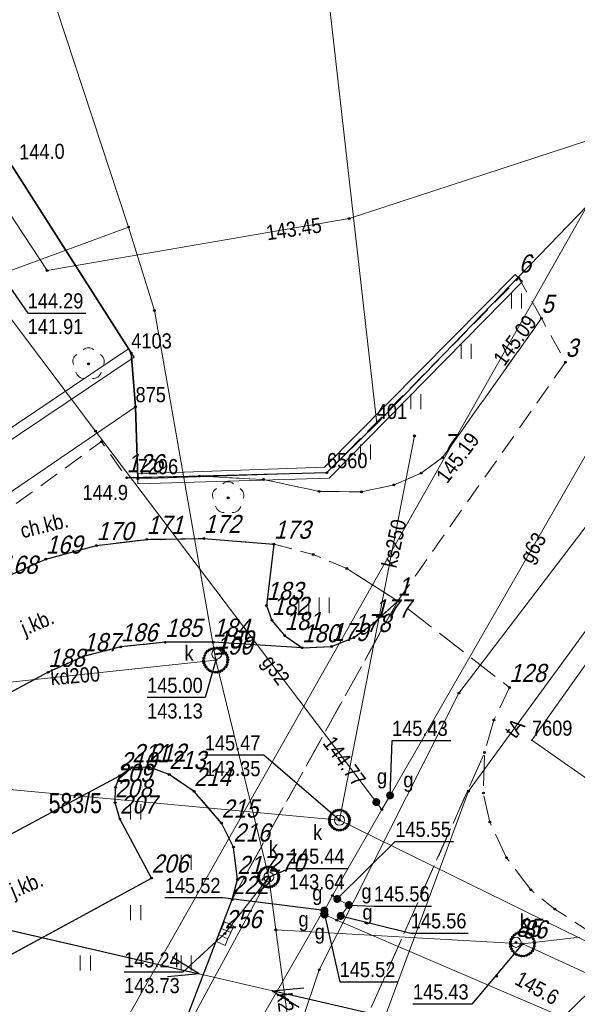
# Model space of a CAD drawing. Header units: metres. Extents: x 5551907 to 5556416, y 5709283 to 5712755.
# Tile 84 of 100: x 5554565 to 5554592, y 5710737 to 5710786. Entities that reach past the tile are written whole.
import ezdxf
from ezdxf.enums import TextEntityAlignment as Align

# ---------------------------------------------------------------- set-up
doc = ezdxf.new("R2010")
doc.units = ezdxf.units.M
for name, pattern in [('1.0_0.5', [1.5, 1, -0.5]), ('1.5_0.5', [2, 1.5, -0.5]), ('219-500', [0]), ('suep_nn_500', [0])]:
    doc.linetypes.add(name, pattern=pattern)
doc.layers.get('0').update_dxf_attribs({"color": 2, "lineweight": 5})
doc.styles.get("Standard").update_dxf_attribs({"font": 'Working1250', "width": 0.75})
doc.linetypes.add('902-500', pattern='A,3.75,0,[1,ksztalty.shx,S=0.5,R=0,X=0,Y=0],3.75', length=7.5)
doc.linetypes.add('otdn_500', pattern='A,5,0,[21,ksztalty.shx,S=0.5,R=0,X=0,Y=0]', length=5)

# ---------------------------------------------------------------- blocks, each defined once
blk = doc.blocks.new('203')
at = {"linetype": 'Continuous', "lineweight": 0}
h = blk.add_hatch(color=0, dxfattribs=at)
edge = h.paths.add_edge_path()
edge.add_arc((0, 0), 0.045, 0, 360)
blk = doc.blocks.new('PW01')
at = {"linetype": 'Continuous', "lineweight": 13}
h = blk.add_hatch(color=0, dxfattribs=at)
edge = h.paths.add_edge_path()
edge.add_arc((0, 0), 0.045, 0, 360)
blk = doc.blocks.new('US22')
at = {"color": 0, "linetype": 'Continuous', "lineweight": 13}
blk.add_circle((0, 0), 0.25, dxfattribs=at)
blk = doc.blocks.new('US25')
at = {"linetype": 'Continuous', "lineweight": 0}
h = blk.add_hatch(color=0, dxfattribs=at)
edge = h.paths.add_edge_path()
edge.add_arc((0, 0), 0.2, 0, 360)
blk = doc.blocks.new('TU04')
at = {"color": 0, "linetype": 'Continuous', "lineweight": 13}
for p, q in [((0, 0), (0, 0.75)), ((0.5, 0), (0.5, 0.75))]:
    blk.add_line(p, q, dxfattribs=at)
blk = doc.blocks.new('OP021')
at = {"linetype": 'Continuous', "lineweight": 13}
h = blk.add_hatch(color=0, dxfattribs=at)
edge = h.paths.add_edge_path()
edge.add_arc((0, 0), 0.05, 0, 360)
at = {"color": 0, "linetype": 'Continuous', "lineweight": 13}
for centre, start, end in [((0, 0.4), 49.272, 130.728), ((-0.38, 0.124), 121.308, 202.548), ((0.38, 0.124), 337.452, 58.692), ((-0.235, -0.324), 193.221, 274.871), ((0.235, -0.324), 265.129, 346.779)]:
    blk.add_arc(centre, 0.4, start, end, dxfattribs=at)
blk = doc.blocks.new('SUEP1')
at = {"color": 0, "linetype": 'Continuous'}
for p, q in [((5, 0), (3.5, 0.5)), ((15, 0), (13.5, 0.5)), ((0, 0), (5, 0)), ((5, 0), (3.5, -0.5)), ((5, 0), (15, 0)), ((15, 0), (13.5, -0.5))]:
    blk.add_line(p, q, dxfattribs=at)
blk = doc.blocks.new('US05')
at = {"color": 0, "linetype": 'Continuous', "lineweight": 13}
for p, q in [((-0.525, -0.25), (-0.525, 0.25)), ((-0.525, 0.25), (-0.175, 0.25)), ((-0.175, -0.25), (-0.175, 0.25)), ((-0.175, 0.25), (0.175, 0.25)), ((0.175, -0.25), (0.175, 0.25)), ((0.175, 0.25), (0.525, 0.25)), ((0.525, -0.25), (0.525, 0.25)), ((-0.525, -0.25), (-0.175, -0.25)), ((-0.175, -0.25), (0.175, -0.25)), ((0.175, -0.25), (0.525, -0.25))]:
    blk.add_line(p, q, dxfattribs=at)
blk = doc.blocks.new('PIKIETAW1891')
at = {"color": 0}
blk.add_circle((0, 0), 0.045, dxfattribs=at)

msp = doc.modelspace()

# ---------------------------------------------------------------- linework, layer by layer
at = {"layer": '217-kontur klasyfikacyjny', "color": 3, "linetype": 'CONTINUOUS', "lineweight": 18, "flags": 128}
for points in [[(5554546.23, 5710807.01), (5554570.1, 5710769.56)], [(5554582.28, 5710766.06), (5554579.87, 5710787.41)], [(5554570.1, 5710769.56), (5554570.31, 5710766.89)], [(5554570.31, 5710766.89), (5554570.42, 5710763.32)], [(5554579.81, 5710763.62), (5554582.28, 5710766.06)], [(5554570.42, 5710763.32), (5554579.81, 5710763.62)]]:
    msp.add_lwpolyline(points, dxfattribs=at)
at = {"layer": '218-kontur użytku gruntowego', "color": 3, "linetype": 'CONTINUOUS', "lineweight": 18, "flags": 128}
for points in [[(5554546.23, 5710807.01), (5554570.1, 5710769.56)], [(5554570.1, 5710769.56), (5554546.23, 5710807.01)], [(5554582.28, 5710766.06), (5554579.87, 5710787.41)], [(5554592.72, 5710776.86), (5554582.28, 5710766.06)], [(5554570.1, 5710769.56), (5554570.31, 5710766.89)], [(5554570.31, 5710766.89), (5554570.1, 5710769.56)], [(5554589.98, 5710750.34), (5554602.23, 5710767.58)], [(5554548.16, 5710751.77), (5554570.31, 5710766.89)], [(5554570.31, 5710766.89), (5554548.16, 5710751.77)], [(5554570.31, 5710766.89), (5554570.42, 5710763.32)], [(5554570.42, 5710763.32), (5554570.31, 5710766.89)], [(5554579.81, 5710763.62), (5554582.28, 5710766.06)], [(5554582.28, 5710766.06), (5554579.81, 5710763.62)], [(5554570.42, 5710763.32), (5554579.81, 5710763.62)], [(5554579.81, 5710763.62), (5554570.42, 5710763.32)], [(5554599.04, 5710743.99), (5554589.98, 5710750.34)]]:
    msp.add_lwpolyline(points, dxfattribs=at)
at = {"layer": '219-działka ewidencyjna', "color": 7, "linetype": '219-500', "lineweight": 18, "flags": 128}
for points in [[(5554546.23, 5710807.01), (5554570.1, 5710769.56)], [(5554579.87, 5710787.41), (5554582.28, 5710766.06)], [(5554592.72, 5710776.86), (5554569.26, 5710735.43)], [(5554592.72, 5710776.86), (5554582.28, 5710766.06)], [(5554570.1, 5710769.56), (5554570.31, 5710766.89)], [(5554602.23, 5710767.58), (5554589.98, 5710750.34)], [(5554570.31, 5710766.89), (5554548.16, 5710751.77)], [(5554570.31, 5710766.89), (5554570.42, 5710763.32)], [(5554582.28, 5710766.06), (5554579.81, 5710763.62)], [(5554579.81, 5710763.62), (5554570.42, 5710763.32)], [(5554599.04, 5710743.99), (5554589.98, 5710750.34)], [(5554599.04, 5710743.99), (5554589.55, 5710734.63)]]:
    msp.add_lwpolyline(points, dxfattribs=at)
at = {"layer": 'chodnik', "color": 7, "linetype": '1.0_0.5', "lineweight": 18, "flags": 128}
msp.add_lwpolyline([(5554580.8, 5710758.86), (5554583.32, 5710757.25), (5554591.65, 5710769.1), (5554590.45, 5710771.28), (5554585.55, 5710764.37), (5554584.48, 5710763.6), (5554583.13, 5710763.01), (5554581.53, 5710762.67), (5554579.42, 5710762.69), (5554576.66, 5710763.28), (5554573.48, 5710763.45), (5554569.87, 5710763.37), (5554568.62, 5710765.16), (5554562.42, 5710760.65), (5554559.08, 5710758.21), (5554555.02, 5710755.66), (5554554.61, 5710755.44), (5554554.36, 5710755.81), (5554548.22, 5710751.75), (5554545.52, 5710752.8), (5554533.1, 5710771.56), (5554531.74, 5710770.66), (5554542.19, 5710753.47), (5554537.84, 5710750.92), (5554539.98, 5710747.24), (5554544.17, 5710747.74), (5554549.48, 5710750.63), (5554551.94, 5710746.1), (5554555.53, 5710748.09), (5554553.07, 5710752.58), (5554563.63, 5710758.33), (5554565.86, 5710759.33), (5554568.38, 5710760), (5554570.87, 5710760.31), (5554573.7, 5710760.35), (5554577.18, 5710760.07), (5554579.13, 5710759.56)], close=True, dxfattribs=at)
at = {"layer": 'jezdnia', "color": 7, "linetype": '1.5_0.5', "lineweight": 18, "flags": 128}
for points in [[(5554553.07, 5710752.58), (5554555.53, 5710748.09), (5554565.98, 5710753.71), (5554567.72, 5710754.49), (5554569.58, 5710754.97), (5554571.79, 5710755.2), (5554574.16, 5710755.21), (5554578.58, 5710754.93), (5554577.71, 5710755.54), (5554577.08, 5710756.29), (5554576.81, 5710757.03), (5554577.18, 5710760.07), (5554573.7, 5710760.35), (5554570.87, 5710760.31), (5554568.38, 5710760), (5554565.86, 5710759.33), (5554563.63, 5710758.33)], [(5554583.32, 5710757.25), (5554582.15, 5710756.16), (5554581.15, 5710755.44), (5554580.04, 5710754.99), (5554578.58, 5710754.93), (5554574.16, 5710755.21), (5554571.79, 5710755.2), (5554569.58, 5710754.97), (5554567.72, 5710754.49), (5554565.98, 5710753.71), (5554555.53, 5710748.09), (5554551.94, 5710746.1), (5554545.43, 5710742.72), (5554544.88, 5710742.57), (5554544.11, 5710742.58), (5554543.22, 5710742.82), (5554542.14, 5710743.53), (5554548.9, 5710731.54), (5554548.47, 5710733.21), (5554548.59, 5710735.06), (5554548.93, 5710736.5), (5554549.6, 5710737.42), (5554549.85, 5710737.86), (5554550.17, 5710738.11), (5554554.93, 5710740.69), (5554559.52, 5710743.21), (5554569.53, 5710748.58), (5554570.15, 5710748.98), (5554570.99, 5710749), (5554571.98, 5710748.64), (5554573.22, 5710747.8), (5554574.58, 5710746.23), (5554575.17, 5710745.04), (5554575.37, 5710743.43), (5554575.1, 5710742.43)], [(5554557.03, 5710718.39), (5554565.65, 5710703.1), (5554565.71, 5710705.01), (5554566.29, 5710707.16), (5554566.78, 5710708.15), (5554567.85, 5710709.44), (5554569.93, 5710712.16), (5554571.95, 5710715.14), (5554573.35, 5710717.47), (5554574.34, 5710719.45), (5554575.76, 5710723.25), (5554577.25, 5710728.01), (5554577.94, 5710729.93), (5554579.03, 5710731.87), (5554580.33, 5710733.32), (5554587.63, 5710749.73), (5554588.09, 5710751.34), (5554588.86, 5710752.96), (5554583.32, 5710757.25), (5554575.1, 5710742.43), (5554571.11, 5710732), (5554568.07, 5710723.54), (5554566.52, 5710719.85), (5554565.82, 5710718.82), (5554564.49, 5710717.74), (5554562.71, 5710716.87), (5554561.36, 5710716.68), (5554559.8, 5710716.93), (5554558.29, 5710717.57)], [(5554675.02, 5710691.46), (5554675.69, 5710690.76), (5554676.17, 5710692.67), (5554681.33, 5710687.45), (5554684.23, 5710691.15), (5554695.36, 5710711.8), (5554692.89, 5710709.75), (5554688.79, 5710708.23), (5554685.3, 5710707.19), (5554682.59, 5710706.73), (5554679.42, 5710706.56), (5554677.07, 5710706.43), (5554673.62, 5710706.68), (5554667.97, 5710707.1), (5554662.55, 5710708.19), (5554661.27, 5710709.17), (5554660.58, 5710708.2), (5554651.86, 5710713.22), (5554606.31, 5710734.23), (5554593.33, 5710740.52), (5554591.11, 5710741.96), (5554589.92, 5710742.92), (5554588.72, 5710744.51), (5554587.89, 5710746.28), (5554587.57, 5710747.72), (5554587.63, 5710749.73), (5554580.33, 5710733.32), (5554581.99, 5710734.46), (5554583.51, 5710735.12), (5554585.51, 5710735.55), (5554587.49, 5710735.68), (5554589.5, 5710735.63), (5554591.16, 5710735.36), (5554594.08, 5710733.87), (5554613.33, 5710725.05), (5554619.91, 5710722.39), (5554634.14, 5710716), (5554641.45, 5710712.65), (5554642.78, 5710711.9), (5554643.26, 5710710.31), (5554644.98, 5710710.14), (5554646.64, 5710709.95), (5554647.53, 5710709.5), (5554649.01, 5710707.74), (5554664.55, 5710700.22), (5554665.92, 5710700.33)], [(5554562.06, 5710738.58), (5554571.11, 5710743.5), (5554569.54, 5710746.43), (5554569.3, 5710747.24), (5554569.32, 5710748), (5554569.53, 5710748.58), (5554559.52, 5710743.21)]]:
    msp.add_lwpolyline(points, close=True, dxfattribs=at)
at = {"layer": 'krawężnik', "color": 7, "linetype": 'CONTINUOUS', "lineweight": 25, "flags": 128}
for points in [[(5554569.87, 5710763.37), (5554579.81, 5710763.62)], [(5554553.07, 5710752.58), (5554563.63, 5710758.33), (5554565.86, 5710759.33), (5554568.38, 5710760), (5554570.87, 5710760.31), (5554573.7, 5710760.35), (5554577.18, 5710760.07)], [(5554577.18, 5710760.07), (5554576.81, 5710757.03), (5554577.08, 5710756.29), (5554577.71, 5710755.54), (5554578.58, 5710754.93), (5554580.04, 5710754.99), (5554581.15, 5710755.44), (5554582.15, 5710756.16), (5554583.32, 5710757.25)], [(5554578.58, 5710754.93), (5554574.16, 5710755.21), (5554571.79, 5710755.2), (5554569.58, 5710754.97), (5554567.72, 5710754.49), (5554565.98, 5710753.71), (5554555.53, 5710748.09)], [(5554575.1, 5710742.43), (5554575.37, 5710743.43), (5554575.17, 5710745.04), (5554574.58, 5710746.23), (5554573.22, 5710747.8), (5554571.98, 5710748.64), (5554570.99, 5710749), (5554570.15, 5710748.98), (5554569.53, 5710748.58)], [(5554569.53, 5710748.58), (5554559.52, 5710743.21)], [(5554562.06, 5710738.58), (5554571.11, 5710743.5), (5554569.54, 5710746.43), (5554569.3, 5710747.24), (5554569.32, 5710748), (5554569.53, 5710748.58)], [(5554568.07, 5710723.54), (5554571.11, 5710732), (5554575.1, 5710742.43)]]:
    msp.add_lwpolyline(points, dxfattribs=at)
at = {"layer": 'ogrodzenie trwałe', "color": 7, "linetype": '902-500', "lineweight": 35, "flags": 128}
msp.add_lwpolyline([(5554537.13, 5710772.4), (5554533.93, 5710770.3), (5554533.1, 5710771.56), (5554529.62, 5710776.41), (5554522.47, 5710786.74), (5554546.23, 5710807.01), (5554570.1, 5710769.56), (5554570.31, 5710766.89), (5554570.42, 5710763.32)], dxfattribs=at)
at = {"layer": 'przewód elektroenergetyczny niskiego napięcia', "color": 1, "linetype": 'suep_nn_500', "lineweight": 18, "flags": 128}
msp.add_lwpolyline([(5554558.86, 5710742.12), (5554591.7, 5710734.53)], dxfattribs=at)
at = {"layer": 'przewód gazowy', "color": 40, "linetype": 'CONTINUOUS', "lineweight": 18, "flags": 128}
for points in [[(5554693.69, 5710840.4), (5554693.07, 5710840.68), (5554692.3, 5710841.59), (5554689.54, 5710848.08), (5554688.25, 5710851.17), (5554675.15, 5710846.3), (5554664.7, 5710843.7), (5554655.61, 5710840.52), (5554646.69, 5710835.77), (5554637.07, 5710829.77), (5554628.16, 5710825.91), (5554627.41, 5710825.86), (5554619.51, 5710818.87), (5554615.12, 5710814.39), (5554612.57, 5710810.84), (5554611.64, 5710809.23), (5554609.79, 5710804.87), (5554607.33, 5710798.36), (5554599.72, 5710781.99), (5554593.32, 5710766.26), (5554593.2, 5710765.44), (5554582.94, 5710747.6), (5554582.53, 5710746.9), (5554580.08, 5710742.63)], [(5554558.58, 5710776.63), (5554559.66, 5710777.03), (5554562.88, 5710772.9), (5554568.32, 5710765.68), (5554582.53, 5710746.9)], [(5554580.08, 5710742.63), (5554579.68, 5710741.89), (5554579.54, 5710741.73)], [(5554580.08, 5710742.63), (5554580.32, 5710742.46), (5554580.89, 5710742.16), (5554580.49, 5710741.62), (5554580.3, 5710741.41)], [(5554562.62, 5710698.02), (5554566.63, 5710700.44), (5554569.08, 5710704.48), (5554570.03, 5710709.35), (5554574.01, 5710732.01), (5554575.76, 5710735.15), (5554579.54, 5710741.73)], [(5554580.3, 5710741.41), (5554579.69, 5710741.69), (5554579.54, 5710741.73)], [(5554649.76, 5710710.2), (5554630.75, 5710719.27), (5554616.39, 5710725.58), (5554606.89, 5710729.91), (5554600.34, 5710732.81), (5554580.3, 5710741.41)]]:
    msp.add_lwpolyline(points, dxfattribs=at)
at = {"layer": 'przewód kanalizacyjny', "color": 34, "linetype": 'CONTINUOUS', "lineweight": 18, "flags": 128}
for points in [[(5554550.16, 5710816.74), (5554551.23, 5710815.75), (5554558.7, 5710805.83), (5554565.03, 5710790.79), (5554569.97, 5710775.81), (5554571.25, 5710771.67), (5554574.29, 5710754.32)], [(5554563.62, 5710773.48), (5554569.97, 5710775.81)], [(5554580.43, 5710746.37), (5554584.15, 5710765.45)], [(5554556.96, 5710752.46), (5554574.29, 5710754.32)], [(5554574.29, 5710754.32), (5554576.92, 5710743.55), (5554577.27, 5710740.93)], [(5554545.02, 5710749.67), (5554580.43, 5710746.37)], [(5554684.73, 5710687.89), (5554674.71, 5710696.38), (5554663.18, 5710704.13), (5554652.81, 5710710.81), (5554636.55, 5710719.56), (5554611.5, 5710731.11), (5554600.64, 5710736.44), (5554580.43, 5710746.37)], [(5554576.92, 5710743.55), (5554556.08, 5710705.11)], [(5554574.74, 5710740.74), (5554576.92, 5710743.55)], [(5554577.27, 5710740.93), (5554589.51, 5710740.23), (5554609.75, 5710730.96)], [(5554577.27, 5710740.93), (5554578.43, 5710732.31)], [(5554592.34, 5710740.56), (5554589.51, 5710740.23)]]:
    msp.add_lwpolyline(points, dxfattribs=at)
at = {"layer": 'przewód telekomunikacyjny podziemny', "color": 30, "linetype": 'CONTINUOUS', "lineweight": 18, "flags": 128}
for points in [[(5554753.92, 5710904.95), (5554753.54, 5710901.37), (5554743.57, 5710891.01), (5554735.83, 5710881.98), (5554731.6, 5710872), (5554722.18, 5710863.67), (5554700.26, 5710846.81), (5554662.35, 5710825.56), (5554640.94, 5710811.21), (5554607.93, 5710779.86), (5554594.79, 5710763.74), (5554586.35, 5710752.68), (5554579.43, 5710738.95), (5554575.97, 5710728.64), (5554572.06, 5710709.02), (5554571.43, 5710706.16), (5554571.35, 5710694.58), (5554572.31, 5710691.69), (5554574.4, 5710692.69), (5554574.1, 5710694.64), (5554571.48, 5710700.1)], [(5554574.4, 5710692.69), (5554574.22, 5710703.95), (5554577.37, 5710721.13), (5554579.26, 5710728.31), (5554581.49, 5710733.37), (5554586.83, 5710747.81), (5554602.32, 5710769.01)]]:
    msp.add_lwpolyline(points, dxfattribs=at)
at = {"layer": 'przewód wodociągowy', "color": 5, "linetype": 'CONTINUOUS', "lineweight": 18, "flags": 128}
msp.add_lwpolyline([(5554548.12, 5710800.75), (5554565.92, 5710773.65), (5554580.91, 5710776.23), (5554594.37, 5710780.63), (5554595.35, 5710781.08), (5554595.91, 5710781.84), (5554601.48, 5710791.82), (5554610.31, 5710812.98), (5554610.32, 5710812.97), (5554614.39, 5710822.74), (5554620.02, 5710826.05), (5554626.59, 5710828.9), (5554626.59, 5710828.89), (5554641.8, 5710836.05), (5554655.05, 5710840.58), (5554667.94, 5710844.7), (5554680.59, 5710848.59), (5554682.8, 5710849.32), (5554685.39, 5710850.22)], dxfattribs=at)
at = {"layer": 'rzedna-Atr2', "color": 7, "flags": 128}
for points in [[(5554563.62, 5710773.48), (5554564.96, 5710771.54), (5554567.846, 5710771.54)], [(5554574.29, 5710754.32), (5554573.76, 5710752.46), (5554570.885, 5710752.46)], [(5554582.94, 5710747.6), (5554583.04, 5710750.32), (5554585.957, 5710750.32)], [(5554580.43, 5710746.37), (5554576.67, 5710749.6), (5554573.747, 5710749.6)], [(5554580.32, 5710742.46), (5554583.2, 5710745.31), (5554586.086, 5710745.31)], [(5554576.92, 5710743.55), (5554577.92, 5710743.98), (5554580.869, 5710743.98)], [(5554579.68, 5710741.89), (5554574.65, 5710742.52), (5554571.764, 5710742.52)], [(5554580.89, 5710742.16), (5554582.14, 5710742.11), (5554584.994, 5710742.11)], [(5554579.69, 5710741.69), (5554580.44, 5710738.35), (5554583.326, 5710738.35)], [(5554580.49, 5710741.62), (5554583.97, 5710740.77), (5554586.824, 5710740.77)], [(5554574.74, 5710740.74), (5554572.66, 5710738.83), (5554569.743, 5710738.83)], [(5554589.51, 5710740.23), (5554587, 5710737.24), (5554584.077, 5710737.24)]]:
    msp.add_lwpolyline(points, dxfattribs=at)
at = {"layer": 'studnia kanalizacyjna', "color": 34, "linetype": 'CONTINUOUS', "lineweight": 18, "flags": 128}
for points in [[(5554574.84, 5710754.57), (5554574.88, 5710754.45), (5554574.89, 5710754.33), (5554574.88, 5710754.21), (5554574.85, 5710754.09), (5554574.79, 5710753.98), (5554574.7, 5710753.88), (5554574.6, 5710753.8), (5554574.49, 5710753.75), (5554574.37, 5710753.72), (5554574.25, 5710753.72), (5554574.11, 5710753.74), (5554574, 5710753.79), (5554573.9, 5710753.86), (5554573.81, 5710753.96), (5554573.75, 5710754.07), (5554573.7, 5710754.18), (5554573.69, 5710754.3), (5554573.7, 5710754.42), (5554573.74, 5710754.54), (5554573.79, 5710754.66), (5554573.88, 5710754.76), (5554573.98, 5710754.83), (5554574.09, 5710754.88), (5554574.22, 5710754.92), (5554574.34, 5710754.92), (5554574.47, 5710754.89), (5554574.58, 5710754.84), (5554574.68, 5710754.78), (5554574.77, 5710754.68)], [(5554580.93, 5710746.39), (5554580.92, 5710746.29), (5554580.89, 5710746.19), (5554580.83, 5710746.09), (5554580.76, 5710746.01), (5554580.69, 5710745.95), (5554580.59, 5710745.9), (5554580.49, 5710745.88), (5554580.39, 5710745.87), (5554580.29, 5710745.89), (5554580.19, 5710745.94), (5554580.1, 5710746), (5554580.03, 5710746.08), (5554579.97, 5710746.16), (5554579.94, 5710746.26), (5554579.93, 5710746.36), (5554579.93, 5710746.46), (5554579.96, 5710746.56), (5554580.02, 5710746.66), (5554580.09, 5710746.74), (5554580.17, 5710746.8), (5554580.26, 5710746.85), (5554580.36, 5710746.87), (5554580.46, 5710746.88), (5554580.56, 5710746.86), (5554580.67, 5710746.81), (5554580.75, 5710746.75), (5554580.82, 5710746.67), (5554580.88, 5710746.59), (5554580.91, 5710746.49)], [(5554577.33, 5710743.27), (5554577.26, 5710743.19), (5554577.18, 5710743.13), (5554577.08, 5710743.08), (5554576.98, 5710743.05), (5554576.88, 5710743.05), (5554576.78, 5710743.07), (5554576.68, 5710743.12), (5554576.6, 5710743.18), (5554576.53, 5710743.25), (5554576.46, 5710743.34), (5554576.43, 5710743.44), (5554576.42, 5710743.54), (5554576.43, 5710743.64), (5554576.45, 5710743.74), (5554576.51, 5710743.83), (5554576.58, 5710743.92), (5554576.66, 5710743.98), (5554576.76, 5710744.03), (5554576.86, 5710744.05), (5554576.96, 5710744.05), (5554577.06, 5710744.04), (5554577.16, 5710743.99), (5554577.24, 5710743.93), (5554577.31, 5710743.85), (5554577.37, 5710743.76), (5554577.41, 5710743.66), (5554577.42, 5710743.56), (5554577.41, 5710743.46), (5554577.38, 5710743.36)], [(5554589.03, 5710739.87), (5554588.97, 5710739.98), (5554588.92, 5710740.1), (5554588.91, 5710740.22), (5554588.92, 5710740.34), (5554588.95, 5710740.46), (5554589.01, 5710740.57), (5554589.1, 5710740.67), (5554589.2, 5710740.74), (5554589.31, 5710740.8), (5554589.44, 5710740.83), (5554589.56, 5710740.83), (5554589.69, 5710740.8), (5554589.8, 5710740.76), (5554589.9, 5710740.69), (5554589.99, 5710740.59), (5554590.05, 5710740.48), (5554590.1, 5710740.36), (5554590.11, 5710740.24), (5554590.1, 5710740.12), (5554590.06, 5710740), (5554590.01, 5710739.89), (5554589.92, 5710739.79), (5554589.82, 5710739.72), (5554589.71, 5710739.66), (5554589.58, 5710739.63), (5554589.46, 5710739.63), (5554589.33, 5710739.66), (5554589.22, 5710739.7), (5554589.12, 5710739.77)]]:
    msp.add_lwpolyline(points, close=True, dxfattribs=at)
at = {"layer": 'trawnik', "color": 7, "linetype": '1.0_0.5', "lineweight": 18, "flags": 128}
for points in [[(5554573.48, 5710763.45), (5554576.66, 5710763.28), (5554579.42, 5710762.69), (5554581.53, 5710762.67), (5554583.13, 5710763.01), (5554584.48, 5710763.6), (5554585.55, 5710764.37), (5554590.45, 5710771.28), (5554589.33, 5710773.28), (5554579.81, 5710763.62), (5554569.87, 5710763.37)], [(5554582.15, 5710756.16), (5554583.32, 5710757.25), (5554580.8, 5710758.86), (5554579.13, 5710759.56), (5554577.18, 5710760.07), (5554576.81, 5710757.03), (5554577.08, 5710756.29), (5554577.71, 5710755.54), (5554578.58, 5710754.93), (5554580.04, 5710754.99), (5554581.15, 5710755.44)], [(5554549.6, 5710737.42), (5554548.93, 5710736.5), (5554548.59, 5710735.06), (5554548.47, 5710733.21), (5554548.9, 5710731.54), (5554552.43, 5710725.14), (5554554.96, 5710722.2), (5554556.56, 5710721.04), (5554558.9, 5710720.1), (5554561.23, 5710719.81), (5554563, 5710720.02), (5554564.93, 5710720.73), (5554566.61, 5710721.82), (5554568.07, 5710723.54), (5554571.11, 5710732), (5554575.1, 5710742.43), (5554575.37, 5710743.43), (5554575.17, 5710745.04), (5554574.58, 5710746.23), (5554573.22, 5710747.8), (5554571.98, 5710748.64), (5554570.99, 5710749), (5554570.15, 5710748.98), (5554569.53, 5710748.58), (5554569.32, 5710748), (5554569.3, 5710747.24), (5554569.54, 5710746.43), (5554571.11, 5710743.5), (5554562.06, 5710738.58), (5554557.41, 5710736.01), (5554552.82, 5710733.54), (5554551.33, 5710736.33), (5554550.77, 5710737.18), (5554550.25, 5710737.52)]]:
    msp.add_lwpolyline(points, close=True, dxfattribs=at)
at = {"layer": 'ściana oporowa (linia)', "color": 0, "linetype": 'otdn_500', "lineweight": 18}
for p, q in [((5554589.152, 5710773.456), (5554579.694, 5710763.886)), ((5554589.152, 5710773.456), (5554589.33, 5710773.28)), ((5554560.809, 5710763.023), (5554570.239, 5710769.353)), ((5554570.239, 5710769.353), (5554570.1, 5710769.56)), ((5554579.694, 5710763.886), (5554570.412, 5710763.57)), ((5554570.412, 5710763.57), (5554570.42, 5710763.32))]:
    msp.add_line(p, q, dxfattribs=at)
at = {"layer": 'ściana oporowa (linia)', "color": 0, "lineweight": 18}
for p, q in [((5554589.508, 5710773.105), (5554589.33, 5710773.28)), ((5554589.508, 5710773.105), (5554579.926, 5710763.354)), ((5554560.531, 5710763.438), (5554569.961, 5710769.767)), ((5554569.961, 5710769.767), (5554570.1, 5710769.56)), ((5554570.428, 5710763.07), (5554570.42, 5710763.32)), ((5554579.926, 5710763.354), (5554570.428, 5710763.07))]:
    msp.add_line(p, q, dxfattribs=at)

# ---------------------------------------------------------------- block references
at = {"layer": '203-punkt graniczny', "color": 7, "linetype": 'CONTINUOUS', "lineweight": 18}
for p in [(5554570.1, 5710769.56), (5554570.31, 5710766.89), (5554582.28, 5710766.06), (5554579.81, 5710763.62), (5554570.42, 5710763.32), (5554589.98, 5710750.34)]:
    msp.add_blockref('203', p, dxfattribs=at)
at = {"layer": 'drzewo liściaste', "color": 94, "linetype": 'CONTINUOUS', "lineweight": 18}
for p in [(5554567.98, 5710769.02), (5554574.91, 5710762.37)]:
    msp.add_blockref('OP021', p, dxfattribs=at)
at = {"layer": 'kratka ściekowa', "color": 34, "linetype": 'CONTINUOUS', "lineweight": 18, "rotation": 65.695}
msp.add_blockref('US05', (5554574.74, 5710740.74), dxfattribs=at)
at = {"layer": 'pikieta naturalna', "color": 7, "linetype": 'CONTINUOUS', "lineweight": 13}
for p in [(5554570.42, 5710763.32), (5554588.22, 5710738.63)]:
    msp.add_blockref('PW01', p, dxfattribs=at)
at = {"layer": 'pikieta sztuczna', "color": 7, "linetype": 'CONTINUOUS', "lineweight": 13}
for p in [(5554590.45, 5710771.28), (5554585.55, 5710764.37)]:
    msp.add_blockref('PW01', p, dxfattribs=at)
at = {"layer": 'przewód elektroenergetyczny niskiego napięcia', "color": 1, "linetype": 'CONTINUOUS', "lineweight": 18}
for p, rotation in [((5554558.86, 5710742.12), 346.986), ((5554591.7, 5710734.53), 166.986)]:
    msp.add_blockref('SUEP1', p, dxfattribs=dict(at, rotation=rotation))
at = {"layer": 'Punkt roboczy BDOT GESUT K1', "color": 6, "linetype": 'CONTINUOUS', "lineweight": 18}
for p in [(5554580.91, 5710776.23), (5554580.91, 5710776.23), (5554569.97, 5710775.81), (5554569.97, 5710775.81), (5554565.92, 5710773.65), (5554589.33, 5710773.28), (5554589.33, 5710773.28), (5554571.25, 5710771.67), (5554590.45, 5710771.28), (5554590.45, 5710771.28), (5554590.45, 5710771.28), (5554570.1, 5710769.56), (5554570.1, 5710769.56), (5554567.98, 5710769.02), (5554591.65, 5710769.1), (5554570.31, 5710766.89), (5554568.32, 5710765.68), (5554584.15, 5710765.45), (5554568.62, 5710765.16), (5554585.55, 5710764.37), (5554585.55, 5710764.37), (5554585.55, 5710764.37), (5554573.48, 5710763.45), (5554573.48, 5710763.45), (5554579.81, 5710763.62), (5554579.81, 5710763.62), (5554579.81, 5710763.62), (5554584.48, 5710763.6), (5554584.48, 5710763.6), (5554569.87, 5710763.37), (5554569.87, 5710763.37), (5554569.87, 5710763.37), (5554570.42, 5710763.32), (5554570.42, 5710763.32), (5554570.42, 5710763.32), (5554576.66, 5710763.28), (5554576.66, 5710763.28), (5554583.13, 5710763.01), (5554583.13, 5710763.01), (5554579.42, 5710762.69), (5554579.42, 5710762.69), (5554581.53, 5710762.67), (5554581.53, 5710762.67), (5554574.91, 5710762.37), (5554570.87, 5710760.31), (5554570.87, 5710760.31), (5554570.87, 5710760.31), (5554573.7, 5710760.35), (5554573.7, 5710760.35), (5554573.7, 5710760.35), (5554577.18, 5710760.07), (5554577.18, 5710760.07), (5554577.18, 5710760.07), (5554577.18, 5710760.07), (5554577.18, 5710760.07), (5554568.38, 5710760), (5554568.38, 5710760), (5554568.38, 5710760), (5554579.13, 5710759.56), (5554579.13, 5710759.56), (5554565.86, 5710759.33), (5554565.86, 5710759.33), (5554565.86, 5710759.33), (5554580.8, 5710758.86), (5554580.8, 5710758.86), (5554583.32, 5710757.25), (5554583.32, 5710757.25), (5554583.32, 5710757.25), (5554583.32, 5710757.25), (5554583.32, 5710757.25), (5554576.81, 5710757.03), (5554576.81, 5710757.03), (5554576.81, 5710757.03), (5554577.08, 5710756.29), (5554577.08, 5710756.29), (5554577.08, 5710756.29), (5554582.15, 5710756.16), (5554582.15, 5710756.16), (5554582.15, 5710756.16), (5554571.79, 5710755.2), (5554571.79, 5710755.2), (5554571.79, 5710755.2), (5554574.16, 5710755.21), (5554574.16, 5710755.21), (5554574.16, 5710755.21), (5554577.71, 5710755.54), (5554577.71, 5710755.54), (5554577.71, 5710755.54), (5554581.15, 5710755.44), (5554581.15, 5710755.44), (5554581.15, 5710755.44), (5554569.58, 5710754.97), (5554569.58, 5710754.97), (5554569.58, 5710754.97), (5554573.79, 5710754.66), (5554573.88, 5710754.76), (5554573.98, 5710754.83), (5554574.09, 5710754.88), (5554574.22, 5710754.92), (5554574.34, 5710754.92), (5554574.47, 5710754.89), (5554574.58, 5710754.84), (5554574.68, 5710754.78), (5554574.77, 5710754.68), (5554578.58, 5710754.93), (5554578.58, 5710754.93), (5554578.58, 5710754.93), (5554578.58, 5710754.93), (5554578.58, 5710754.93), (5554580.04, 5710754.99), (5554580.04, 5710754.99), (5554580.04, 5710754.99), (5554567.72, 5710754.49), (5554567.72, 5710754.49), (5554567.72, 5710754.49), (5554573.69, 5710754.3), (5554573.7, 5710754.42), (5554573.7, 5710754.18), (5554573.74, 5710754.54), (5554574.29, 5710754.32), (5554574.29, 5710754.32), (5554574.29, 5710754.32), (5554574.34, 5710754.62), (5554574.84, 5710754.57), (5554574.88, 5710754.45), (5554574.88, 5710754.21), (5554574.89, 5710754.33), (5554565.98, 5710753.71), (5554565.98, 5710753.71), (5554565.98, 5710753.71), (5554573.75, 5710754.07), (5554573.81, 5710753.96), (5554573.9, 5710753.86), (5554574, 5710753.79), (5554574.11, 5710753.74), (5554574.25, 5710753.72), (5554574.37, 5710753.72), (5554574.49, 5710753.75), (5554574.6, 5710753.8), (5554574.7, 5710753.88), (5554574.79, 5710753.98), (5554574.85, 5710754.09), (5554586.35, 5710752.68), (5554588.86, 5710752.96), (5554588.09, 5710751.34), (5554587.63, 5710749.73), (5554587.63, 5710749.73), (5554570.15, 5710748.98), (5554570.15, 5710748.98), (5554570.15, 5710748.98), (5554570.99, 5710749), (5554570.99, 5710749), (5554570.99, 5710749), (5554569.53, 5710748.58), (5554569.53, 5710748.58), (5554569.53, 5710748.58), (5554569.53, 5710748.58), (5554569.53, 5710748.58), (5554569.53, 5710748.58), (5554571.98, 5710748.64), (5554571.98, 5710748.64), (5554571.98, 5710748.64), (5554569.32, 5710748), (5554569.32, 5710748), (5554569.32, 5710748), (5554573.22, 5710747.8), (5554573.22, 5710747.8), (5554573.22, 5710747.8), (5554586.83, 5710747.81), (5554582.94, 5710747.6), (5554582.94, 5710747.6), (5554587.57, 5710747.72), (5554569.3, 5710747.24), (5554569.3, 5710747.24), (5554569.3, 5710747.24), (5554580.26, 5710746.85), (5554580.36, 5710746.87), (5554580.46, 5710746.88), (5554580.56, 5710746.86), (5554582.26, 5710747.27), (5554582.26, 5710747.27), (5554582.53, 5710746.9), (5554582.53, 5710746.9), (5554569.54, 5710746.43), (5554569.54, 5710746.43), (5554569.54, 5710746.43), (5554579.93, 5710746.46), (5554579.93, 5710746.36), (5554579.96, 5710746.56), (5554580.02, 5710746.66), (5554580.09, 5710746.74), (5554580.17, 5710746.8), (5554580.43, 5710746.37), (5554580.43, 5710746.37), (5554580.43, 5710746.37), (5554580.43, 5710746.37), (5554580.67, 5710746.81), (5554580.75, 5710746.75), (5554580.82, 5710746.67), (5554580.88, 5710746.59), (5554580.91, 5710746.49), (5554580.93, 5710746.39), (5554574.58, 5710746.23), (5554574.58, 5710746.23), (5554574.58, 5710746.23), (5554579.94, 5710746.26), (5554579.97, 5710746.16), (5554580.03, 5710746.08), (5554580.1, 5710746), (5554580.19, 5710745.94), (5554580.29, 5710745.89), (5554580.39, 5710745.87), (5554580.49, 5710745.88), (5554580.59, 5710745.9), (5554580.69, 5710745.95), (5554580.76, 5710746.01), (5554580.83, 5710746.09), (5554580.89, 5710746.19), (5554580.92, 5710746.29), (5554587.89, 5710746.28), (5554575.17, 5710745.04), (5554575.17, 5710745.04), (5554575.17, 5710745.04), (5554588.72, 5710744.51), (5554576.58, 5710743.92), (5554576.66, 5710743.98), (5554576.76, 5710744.03), (5554576.86, 5710744.05), (5554576.96, 5710744.05), (5554577.06, 5710744.04), (5554577.16, 5710743.99), (5554577.24, 5710743.93), (5554571.11, 5710743.5), (5554571.11, 5710743.5), (5554571.11, 5710743.5), (5554575.37, 5710743.43), (5554575.37, 5710743.43), (5554575.37, 5710743.43), (5554576.42, 5710743.54), (5554576.43, 5710743.64), (5554576.43, 5710743.44), (5554576.45, 5710743.74), (5554576.51, 5710743.83), (5554576.92, 5710743.55), (5554576.92, 5710743.55), (5554576.92, 5710743.55), (5554576.92, 5710743.55), (5554577.31, 5710743.85), (5554577.37, 5710743.76), (5554577.41, 5710743.66), (5554577.41, 5710743.46), (5554577.42, 5710743.56), (5554576.46, 5710743.34), (5554576.53, 5710743.25), (5554576.6, 5710743.18), (5554576.68, 5710743.12), (5554576.78, 5710743.07), (5554576.88, 5710743.05), (5554576.98, 5710743.05), (5554577.08, 5710743.08), (5554577.18, 5710743.13), (5554577.26, 5710743.19), (5554577.33, 5710743.27), (5554577.38, 5710743.36), (5554589.92, 5710742.92), (5554575.1, 5710742.43), (5554575.1, 5710742.43), (5554575.1, 5710742.43), (5554575.1, 5710742.43), (5554575.1, 5710742.43), (5554580.08, 5710742.63), (5554580.08, 5710742.63), (5554580.08, 5710742.63), (5554580.32, 5710742.46), (5554580.32, 5710742.46), (5554580.89, 5710742.16), (5554580.89, 5710742.16), (5554591.11, 5710741.96), (5554579.54, 5710741.73), (5554579.54, 5710741.73), (5554579.54, 5710741.73), (5554579.68, 5710741.89), (5554579.68, 5710741.89), (5554579.69, 5710741.69), (5554579.69, 5710741.69), (5554580.49, 5710741.62), (5554580.49, 5710741.62), (5554580.3, 5710741.41), (5554580.3, 5710741.41), (5554580.3, 5710741.41), (5554574.74, 5710740.74), (5554574.74, 5710740.74), (5554577.27, 5710740.93), (5554577.27, 5710740.93), (5554577.27, 5710740.93), (5554588.95, 5710740.46), (5554589.01, 5710740.57), (5554589.1, 5710740.67), (5554589.2, 5710740.74), (5554589.31, 5710740.8), (5554589.44, 5710740.83), (5554589.56, 5710740.83), (5554589.69, 5710740.8), (5554589.8, 5710740.76), (5554589.9, 5710740.69), (5554589.99, 5710740.59), (5554590.05, 5710740.48), (5554588.91, 5710740.22), (5554588.92, 5710740.34), (5554588.92, 5710740.1), (5554588.97, 5710739.98), (5554589.19, 5710740.31), (5554589.51, 5710740.23), (5554589.51, 5710740.23), (5554590.06, 5710740), (5554590.1, 5710740.36), (5554590.1, 5710740.12), (5554590.11, 5710740.24), (5554589.03, 5710739.87), (5554589.12, 5710739.77), (5554589.22, 5710739.7), (5554589.33, 5710739.66), (5554589.46, 5710739.63), (5554589.58, 5710739.63), (5554589.71, 5710739.66), (5554589.82, 5710739.72), (5554589.92, 5710739.79), (5554590.01, 5710739.89), (5554579.43, 5710738.95), (5554588.22, 5710738.63)]:
    msp.add_blockref('PIKIETAW1891', p, dxfattribs=at)
at = {"layer": 'rzedna', "color": 5, "linetype": 'CONTINUOUS', "lineweight": 18}
msp.add_blockref('PW01', (5554580.91, 5710776.23), dxfattribs=at)
at = {"layer": 'rzedna', "color": 34, "linetype": 'CONTINUOUS', "lineweight": 18}
for p in [(5554574.29, 5710754.32), (5554580.43, 5710746.37), (5554576.92, 5710743.55), (5554589.51, 5710740.23)]:
    msp.add_blockref('PW01', p, dxfattribs=at)
at = {"layer": 'rzedna', "color": 40, "linetype": 'CONTINUOUS', "lineweight": 18}
for p in [(5554582.94, 5710747.6), (5554582.26, 5710747.27), (5554580.32, 5710742.46), (5554580.89, 5710742.16), (5554579.68, 5710741.89), (5554579.69, 5710741.69), (5554580.49, 5710741.62)]:
    msp.add_blockref('PW01', p, dxfattribs=at)
at = {"layer": 'rzedna', "color": 34, "linetype": 'CONTINUOUS', "lineweight": 18, "rotation": 65.695}
msp.add_blockref('PW01', (5554574.74, 5710740.74), dxfattribs=at)
at = {"layer": 'trawnik', "color": 7, "linetype": 'CONTINUOUS', "lineweight": 18}
for p in [(5554588.969, 5710771.769), (5554586.469, 5710769.269), (5554583.969, 5710766.769), (5554581.469, 5710764.269), (5554578.409, 5710756.529), (5554579.425, 5710756.669), (5554570.069, 5710746.409), (5554572.569, 5710743.909), (5554570.069, 5710741.409), (5554567.569, 5710738.909), (5554572.569, 5710738.909)]:
    msp.add_blockref('TU04', p, dxfattribs=at)
at = {"layer": 'właz do komory lub kanału - okrągły', "color": 7, "linetype": 'CONTINUOUS', "lineweight": 18}
for p in [(5554574.34, 5710754.62), (5554580.43, 5710746.37), (5554589.19, 5710740.31)]:
    msp.add_blockref('US22', p, dxfattribs=at)
at = {"layer": 'właz do komory lub kanału - okrągły', "color": 7, "linetype": 'CONTINUOUS', "lineweight": 18, "rotation": 50.937}
msp.add_blockref('US22', (5554576.92, 5710743.55), dxfattribs=at)
at = {"layer": 'zasuwa lub zawór', "color": 40, "linetype": 'CONTINUOUS', "lineweight": 18}
for p in [(5554582.26, 5710747.27), (5554582.94, 5710747.6), (5554580.32, 5710742.46), (5554579.68, 5710741.89), (5554580.89, 5710742.16), (5554579.69, 5710741.69), (5554580.49, 5710741.62)]:
    msp.add_blockref('US25', p, dxfattribs=at)

# ---------------------------------------------------------------- texts
at = {"layer": '203-punkt graniczny-Atr103', "color": 7, "width": 0.9}
for s, p in [('4103', (5554570.1, 5710769.56)), ('4103', (5554570.1, 5710769.56)), ('875', (5554570.31, 5710766.89)), ('875', (5554570.31, 5710766.89)), ('401', (5554582.28, 5710766.06)), ('401', (5554582.28, 5710766.06)), ('6560', (5554579.81, 5710763.62)), ('6560', (5554579.81, 5710763.62)), ('7296', (5554570.42, 5710763.32)), ('7296', (5554570.42, 5710763.32)), ('7609', (5554589.98, 5710750.34)), ('7609', (5554589.98, 5710750.34))]:
    msp.add_text(s, height=0.75, dxfattribs=at).set_placement(p, align=Align.BOTTOM_LEFT)
at = {"layer": '211-numer działki ewidencyjnej', "color": 7, "linetype": 'CONTINUOUS', "lineweight": 18, "width": 0.79}
msp.add_text('583/5', height=1, dxfattribs=at).set_placement((5554566, 5710746.72))
at = {"layer": 'chodnik-Atr17', "color": 7, "width": 0.9}
msp.add_text('ch.kb.', height=0.75, rotation=13.769, dxfattribs=at).set_placement((5554564.61, 5710760.72), align=Align.MIDDLE_LEFT)
at = {"layer": 'jezdnia-Atr17', "color": 7, "width": 0.9}
for p in [(5554564.82, 5710755.52), (5554564.28, 5710742.49)]:
    msp.add_text('j.kb.', height=0.75, rotation=22.804, dxfattribs=at).set_placement(p)
at = {"layer": 'pikieta naturalna-Atr2', "color": 7, "width": 0.9}
for s, rotation, p in [('144.0', 0.987, (5554564.54, 5710779.16)), ('145.6', 331.073, (5554589.07, 5710738.26))]:
    msp.add_text(s, height=0.75, rotation=rotation, dxfattribs=at).set_placement(p)
msp.add_text('144.9', height=0.75, dxfattribs=at).set_placement((5554567.68, 5710762.26))
at = {"layer": 'pikieta sztuczna-Atr2', "color": 7, "width": 0.9}
for s, p in [('145.09', (5554588.61, 5710768.86)), ('145.19', (5554585.77, 5710763.03))]:
    msp.add_text(s, height=0.75, rotation=53.346, dxfattribs=at).set_placement(p)
at = {"layer": 'przewód gazowy-Atr1', "color": 40, "width": 0.9}
for s, rotation, p in [('g63', 58.773, (5554589.63, 5710759.25)), ('g32', -54.177, (5554576.83, 5710754.44))]:
    msp.add_text(s, height=0.75, rotation=rotation, dxfattribs=at).set_placement(p, align=Align.MIDDLE_LEFT)
at = {"layer": 'przewód kanalizacyjny-Atr1', "color": 34, "width": 0.9}
for s, rotation, p in [('ks250', 77.637, (5554582.88, 5710758.93)), ('ks250', 77.637, (5554582.88, 5710758.93)), ('ks250', 77.637, (5554582.88, 5710758.93)), ('kd200', 4.805, (5554566.09, 5710753.44)), ('k200', -83.66, (5554577.69, 5710737.81))]:
    msp.add_text(s, height=0.75, rotation=rotation, dxfattribs=at).set_placement(p, align=Align.MIDDLE_LEFT)
at = {"layer": 'przewód telekomunikacyjny podziemny-Atr1', "color": 30, "width": 0.9}
msp.add_text('tA', height=0.75, rotation=52.536, dxfattribs=at).set_placement((5554588.86, 5710750.6), align=Align.MIDDLE_LEFT)
at = {"layer": 'Punkt roboczy BDOT GESUT K1-Atr103', "color": 6, "oblique": 15, "width": 0.9}
for s, p in [('6', (5554589.33, 5710773.28)), ('6', (5554589.33, 5710773.28)), ('5', (5554590.45, 5710771.28)), ('5', (5554590.45, 5710771.28)), ('5', (5554590.45, 5710771.28)), ('3', (5554591.65, 5710769.1)), ('7', (5554585.55, 5710764.37)), ('7', (5554585.55, 5710764.37)), ('7', (5554585.55, 5710764.37)), ('126', (5554569.87, 5710763.37)), ('172', (5554573.7, 5710760.35)), ('170', (5554568.38, 5710760)), ('171', (5554570.87, 5710760.31)), ('173', (5554577.18, 5710760.07)), ('173', (5554577.18, 5710760.07)), ('169', (5554565.86, 5710759.33)), ('168', (5554563.63, 5710758.33)), ('183', (5554576.81, 5710757.03)), ('1', (5554583.32, 5710757.25)), ('1', (5554583.32, 5710757.25)), ('1', (5554583.32, 5710757.25)), ('1', (5554583.32, 5710757.25)), ('1', (5554583.32, 5710757.25)), ('182', (5554577.08, 5710756.29)), ('177', (5554582.15, 5710756.16)), ('181', (5554577.71, 5710755.54)), ('178', (5554581.15, 5710755.44)), ('186', (5554569.58, 5710754.97)), ('185', (5554571.79, 5710755.2)), ('184', (5554574.16, 5710755.21)), ('179', (5554580.04, 5710754.99)), ('187', (5554567.72, 5710754.49)), ('189', (5554574.34, 5710754.62)), ('180', (5554578.58, 5710754.93)), ('180', (5554578.58, 5710754.93)), ('190', (5554574.29, 5710754.32)), ('188', (5554565.98, 5710753.71)), ('128', (5554588.86, 5710752.96)), ('211', (5554570.15, 5710748.98)), ('212', (5554570.99, 5710749)), ('213', (5554571.98, 5710748.64)), ('210', (5554569.53, 5710748.58)), ('210', (5554569.53, 5710748.58)), ('210', (5554569.53, 5710748.58)), ('209', (5554569.32, 5710748)), ('214', (5554573.22, 5710747.8)), ('208', (5554569.3, 5710747.24)), ('207', (5554569.54, 5710746.43)), ('215', (5554574.58, 5710746.23)), ('216', (5554575.17, 5710745.04)), ('206', (5554571.11, 5710743.5)), ('217', (5554575.37, 5710743.43)), ('270', (5554576.92, 5710743.55)), ('270', (5554576.92, 5710743.55)), ('222', (5554575.1, 5710742.43)), ('222', (5554575.1, 5710742.43)), ('256', (5554574.74, 5710740.74)), ('256', (5554574.74, 5710740.74)), ('85', (5554589.19, 5710740.31)), ('86', (5554589.51, 5710740.23))]:
    msp.add_text(s, height=0.9, dxfattribs=at).set_placement(p, align=Align.BOTTOM_LEFT)
at = {"layer": 'rzedna-Atr2', "color": 5, "width": 0.9}
msp.add_text('143.45', height=0.75, rotation=8.428, dxfattribs=at).set_placement((5554576.8, 5710775.52), align=Align.MIDDLE_LEFT)
at = {"layer": 'rzedna-Atr2', "color": 34, "width": 0.9}
for s, p in [('144.29', (5554564.96, 5710771.548)), ('145.00', (5554570.885, 5710752.468)), ('145.47', (5554573.747, 5710749.607)), ('145.44', (5554577.92, 5710743.988)), ('145.24', (5554569.743, 5710738.838)), ('145.43', (5554584.077, 5710737.248))]:
    msp.add_text(s, height=0.75, dxfattribs=at).set_placement(p, align=Align.BOTTOM_LEFT)
at = {"layer": 'rzedna-Atr2', "color": 40, "width": 0.9}
for s, p in [('145.43', (5554583.04, 5710750.328)), ('145.55', (5554583.2, 5710745.317)), ('145.52', (5554571.764, 5710742.527)), ('145.56', (5554582.14, 5710742.118)), ('145.56', (5554583.97, 5710740.777)), ('145.52', (5554580.44, 5710738.357))]:
    msp.add_text(s, height=0.75, dxfattribs=at).set_placement(p, align=Align.BOTTOM_LEFT)
msp.add_text('144.77', height=0.75, rotation=305.817, dxfattribs=at).set_placement((5554579.87, 5710750.41), align=Align.MIDDLE_LEFT)
at = {"layer": 'rzedna-Atr3', "color": 34, "width": 0.9}
for s, p in [('141.91', (5554564.96, 5710770.272)), ('143.13', (5554570.885, 5710751.192)), ('143.35', (5554573.747, 5710748.332)), ('143.64', (5554577.92, 5710742.713)), ('143.73', (5554569.743, 5710737.562))]:
    msp.add_text(s, height=0.75, dxfattribs=at).set_placement(p, align=Align.BOTTOM_LEFT)
at = {"layer": 'właz do komory lub kanału - okrągły-Atr17', "color": 7, "width": 0.9}
for p in [(5554572.74, 5710754.29), (5554579.12, 5710745.39), (5554576.93, 5710744.6), (5554589.38, 5710740.96)]:
    msp.add_text('k', height=0.75, dxfattribs=at).set_placement(p)
at = {"layer": 'zasuwa lub zawór-Atr17', "color": 40, "width": 0.9}
for p in [(5554582.29, 5710748.17), (5554583.6, 5710748), (5554579.08, 5710742.38), (5554581.52, 5710742.46), (5554581.57, 5710741.43), (5554578.4, 5710741.09), (5554579.2, 5710740.46)]:
    msp.add_text('g', height=0.75, dxfattribs=at).set_placement(p)

doc.saveas('drawing.dxf')
